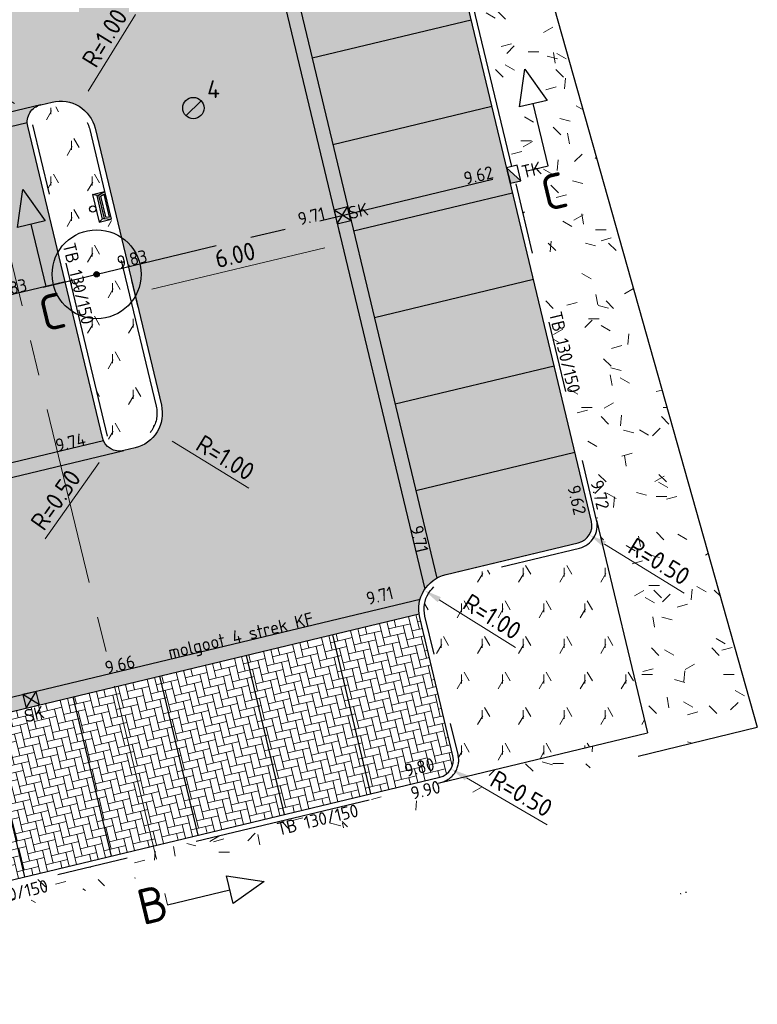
# Model space of a CAD drawing. Header units: metres. Extents: x 234325 to 234582, y 557584 to 557743.
# Tile 6 of 21: x 234411 to 234432, y 557671 to 557698. Entities that reach past the tile are written whole.
import ezdxf
from ezdxf import colors
from ezdxf.entities.mleader import LeaderData, LeaderLine
from ezdxf.enums import TextEntityAlignment as Align
from ezdxf.math import Vec2, Vec3

# ---------------------------------------------------------------- set-up
doc = ezdxf.new("R2010")
doc.units = ezdxf.units.M
doc.header["$PDMODE"] = 33
doc.linetypes.add('VH-TROTTOIRBAND_130-150', pattern=[15, 5, -2, 2, -2, 2, -2])
doc.linetypes.add('XX-CENTER', pattern=[8, 5, -1, 1, -1])
doc.layers.get('0').update_dxf_attribs({"lineweight": 25})
doc.layers.get('Defpoints').update_dxf_attribs({"lineweight": 25})
for name, color, linetype, lineweight in [('N-WE-GR-BEPLANTING-A-200', 92, 'Continuous', 18), ('N-WE-GR-BOOM-S', 90, 'Continuous', 25), ('N-WE-GR-GRAS-A-200', 62, 'Continuous', 18), ('N-WE-GR-GRAS-G', 60, 'Continuous', 25), ('N-WE-IE-MEUBILAIR_WEGMEUBILAIR-S', 7, 'Continuous', 25), ('N-WE-MO-ONDERZOEK_BORING-S', 30, 'Continuous', 25), ('N-WE-RI-KOLK-S', 7, 'Continuous', 25), ('N-WE-RI-KOLK-T18', 7, 'Continuous', 18), ('N-WE-VH-GOOT-G', 170, 'Continuous', 25), ('N-WE-VH-GOOT-V', 253, 'Continuous', 18), ('N-WE-VH-KANTOPSLUITING-T18', 7, 'Continuous', 18), ('N-WE-VH-KANTOPSLUITING_TROTTOIRBAND_130 150-G', 7, 'VH-TROTTOIRBAND_130-150', 25), ('N-WE-VH-KANTOPSLUITING_VOORKANTBAND-G', 7, 'Continuous', 25), ('N-WE-VH-M', 7, 'Continuous', 18), ('N-WE-VH-T18', 7, 'Continuous', 18), ('N-WE-VH-VERHARDING_BETONSTRAATSTEEN-A-200', 252, 'Continuous', 18), ('N-WE-VW-MARKERING_PARKEERVAK-G', 7, 'Continuous', 25), ('X-XX-AL-HOOGTELABEL-S', 7, 'Continuous', 25), ('X-XX-AL-VERWIJZING-S', 7, 'Continuous', 25), ('X-XX-AL-VERWIJZING_DOORSNEDE-G', 7, 'XX-CENTER', 18)]:
    doc.layers.add(name, color=color, linetype=linetype, lineweight=lineweight)
doc.layers.add('X-XX-AL-HULPLIJN-G', color=7, linetype='Continuous', lineweight=18, plot=False)
doc.styles.add('NLCS-ISO', font='NLCS-ISO.ttf')
doc.styles.add('NLCS-ISO-ANNOTATIVE-T18', font='NLCS-ISO.ttf', dxfattribs={"height": 1.8})
doc.styles.add('NLCS-ISO-M200-T18', font='NLCS-ISO.ttf', dxfattribs={"height": 0.36})
doc.styles.add('NLCS-ISO-M200-T25', font='NLCS-ISO.ttf', dxfattribs={"height": 0.5})
doc.dimstyles.new('NLCS-M200-T25-PIJL_L2_H1', dxfattribs={"dimscale": 0.2, "dimtxt": 2.5, "dimasz": 2.5, "dimexe": 2, "dimexo": 2, "dimgap": 0.7, "dimtad": 1, "dimzin": 0, "dimdsep": 46, "dimtxsty": 'NLCS-ISO-M200-T25', "dimcen": 0, "dimdle": 2, "dimclrd": 256, "dimclre": 256, "dimclrt": 256, "dimadec": 1, "dimazin": 0, "dimtfac": 1, "dimtdec": 3, "dimtofl": 0, "dimtmove": 0, "dimatfit": 3, "dimfxl": 2, "dimfxlon": 1, "dimtfillclr": 256, "dimtolj": 1, "dimtzin": 0, "dimlwd": -1, "dimlwe": -1, "dimarcsym": 0})
pattern_1 = [(59.99999999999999, (0, 0), (-0.5773504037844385, 0.9999997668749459), [0.288676, -0.8660260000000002]), (120, (0, 0), (-1.154700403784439, -2.331250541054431e-07), [0.2886759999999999, -0.8660260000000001]), (270, (0, 0), (0.5773499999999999, -1), [0.25, -1.75])]

# ---------------------------------------------------------------- blocks, each defined once
blk = doc.blocks.new('SIE-WEG_AFVALBAK_TYPE_02')
at = {"linetype": 'Continuous'}
for p, q in [((0.4, -0.09074999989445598), (-0.4, -0.09075000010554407)), ((-0.34, -0.1953104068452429), (-0.4, -0.09074999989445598)), ((-0.34, -0.252406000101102), (-0.4, -0.440749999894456)), ((0.3400000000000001, -0.1953104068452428), (-0.3399999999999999, -0.1953104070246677)), ((-0.34, -0.2524060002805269), (-0.34, -0.1953104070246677)), ((0.3400000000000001, -0.252406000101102), (-0.34, -0.2524060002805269)), ((0.3400000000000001, -0.1953104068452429), (0.4, -0.09074999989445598)), ((0.3400000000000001, -0.252406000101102), (0.3400000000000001, -0.1953104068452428)), ((0.3400000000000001, -0.252406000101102), (0.4, -0.440749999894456)), ((0.4, -0.440749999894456), (-0.4, -0.440750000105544)), ((-0.3017092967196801, -0.2969340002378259), (-0.3334724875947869, -0.3966407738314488)), ((0.3334724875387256, -0.3966407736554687), (-0.3334724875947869, -0.3966407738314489)), ((0.3017092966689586, -0.2969340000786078), (-0.3017092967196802, -0.2969340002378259)), ((0.3017092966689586, -0.2969340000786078), (0.3334724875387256, -0.3966407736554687))]:
    blk.add_line(p, q, dxfattribs=at)
for p, q in [((-0.4, -0.09075000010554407), (-0.4, -0.440750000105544)), ((0.4, -0.09074999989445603), (0.4, -0.440749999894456))]:
    blk.add_line(p, q)
blk.add_circle((0, 0), 0.09075000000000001, dxfattribs=at)
blk = doc.blocks.new('SGR-BOOM_01')
at = {"ltscale": 0.1}
h = blk.add_hatch(color=256, dxfattribs=at)
edge = h.paths.add_edge_path()
edge.add_arc((7.366995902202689e-12, -5.115907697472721e-12), 0.15, 0, 360)
for centre, radius in [((0, 0), 2.5), ((7.366995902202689e-12, -5.115907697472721e-12), 0.04499999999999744)]:
    blk.add_circle(centre, radius)
blk.add_circle((7.366995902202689e-12, -5.115907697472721e-12), 0.15, dxfattribs=at)
blk = doc.blocks.new('*D36')
at = {"layer": 'Defpoints', "color": 0, "transparency": 16777216}
for p in [(234426.8969535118, 557684.1882836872), (234427.3232061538, 557683.9269243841)]:
    blk.add_point(p, dxfattribs=at)
at = {"layer": 'N-WE-VH-M', "transparency": 16777216}
blk.add_line((234429.9915476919, 557682.2908151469), (234427.7494587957, 557683.6655650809), dxfattribs=at)
blk.add_solid([(234427.7930186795, 557683.736607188), (234427.7058989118, 557683.594522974), (234427.3232061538, 557683.9269243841)], dxfattribs=at)
at = {"layer": 'N-WE-VH-M', "transparency": 16777216, "insert": (234429.2874898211, 557683.179987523), "char_height": 0.5, "attachment_point": 5, "rotation": 328.48521247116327, "style": 'NLCS-ISO-M200-T25'}
blk.add_mtext('\\A1;R=0.50', dxfattribs=at)
blk = doc.blocks.new('*D37')
at = {"layer": 'Defpoints', "color": 0, "transparency": 16777216}
for p in [(234422.6801100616, 557682.3700968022), (234423.5264770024, 557681.8374965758)]:
    blk.add_point(p, dxfattribs=at)
at = {"layer": 'N-WE-VH-M', "transparency": 16777216}
blk.add_line((234425.2446018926, 557680.7563181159), (234423.1032935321, 557682.103796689), dxfattribs=at)
blk.add_solid([(234423.1476768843, 557682.1743272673), (234423.0589101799, 557682.0332661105), (234422.6801100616, 557682.3700968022)], dxfattribs=at)
at = {"layer": 'N-WE-VH-M', "transparency": 16777216, "insert": (234424.5932535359, 557681.6269904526), "char_height": 0.5, "attachment_point": 5, "rotation": 327.8186894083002, "style": 'NLCS-ISO-M200-T25'}
blk.add_mtext('\\A1;R=1.00', dxfattribs=at)
blk = doc.blocks.new('*D38')
at = {"layer": 'Defpoints', "color": 0, "transparency": 16777216}
for p in [(234423.0006093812, 557677.5979844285), (234423.433201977, 557677.3472581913)]:
    blk.add_point(p, dxfattribs=at)
at = {"layer": 'N-WE-VH-M', "transparency": 16777216}
blk.add_line((234426.1412316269, 557675.7777119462), (234423.8657945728, 557677.096531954), dxfattribs=at)
blk.add_solid([(234423.9075822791, 557677.16863072), (234423.8240068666, 557677.024433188), (234423.433201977, 557677.3472581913)], dxfattribs=at)
at = {"layer": 'N-WE-VH-M', "transparency": 16777216, "insert": (234425.4153758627, 557676.6491810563), "char_height": 0.5, "attachment_point": 5, "rotation": 329.9038584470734, "style": 'NLCS-ISO-M200-T25'}
blk.add_mtext('\\A1;R=0.50', dxfattribs=at)
blk = doc.blocks.new('*D44')
at = {"layer": 'Defpoints', "color": 0, "transparency": 16777216}
for p in [(234414.3148405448, 557687.3411289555), (234415.1673458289, 557686.8184103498)]:
    blk.add_point(p, dxfattribs=at)
at = {"layer": 'N-WE-VH-M', "transparency": 16777216}
blk.add_line((234417.7504368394, 557685.2345729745), (234415.5935984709, 557686.5570510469), dxfattribs=at)
blk.add_solid([(234415.6371583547, 557686.6280931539), (234415.550038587, 557686.4860089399), (234415.1673458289, 557686.8184103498)], dxfattribs=at)
at = {"layer": 'N-WE-VH-M', "transparency": 16777216, "insert": (234417.0890042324, 557686.0976094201), "char_height": 0.5, "attachment_point": 5, "rotation": 328.4852125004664, "style": 'NLCS-ISO-M200-T25'}
blk.add_mtext('\\A1;R=1.00', dxfattribs=at)
blk = doc.blocks.new('*D45')
at = {"layer": 'Defpoints', "color": 0, "transparency": 16777216}
for p in [(234414.1146751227, 557686.7789523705), (234413.82608832, 557686.3706416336)]:
    blk.add_point(p, dxfattribs=at)
at = {"layer": 'N-WE-VH-M', "transparency": 16777216}
blk.add_line((234412.0195349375, 557683.8146164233), (234413.5375015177, 557685.9623308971), dxfattribs=at)
blk.add_solid([(234413.4694497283, 557686.0104286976), (234413.6055533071, 557685.9142330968), (234413.82608832, 557686.3706416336)], dxfattribs=at)
at = {"layer": 'N-WE-VH-M', "transparency": 16777216, "insert": (234412.315742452, 557684.9094159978), "char_height": 0.5, "attachment_point": 5, "rotation": 54.7480063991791, "style": 'NLCS-ISO-M200-T25'}
blk.add_mtext('\\A1;R=0.50', dxfattribs=at)
blk = doc.blocks.new('*D46')
at = {"layer": 'Defpoints', "color": 0, "transparency": 16777216}
for p in [(234412.9720039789, 557695.9730753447), (234412.4492853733, 557695.1205700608)]:
    blk.add_point(p, dxfattribs=at)
at = {"layer": 'N-WE-VH-M', "transparency": 16777216}
blk.add_line((234414.5558413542, 557698.5561663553), (234413.2333632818, 557696.3993279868), dxfattribs=at)
blk.add_solid([(234413.1623211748, 557696.4428878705), (234413.3044053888, 557696.3557681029), (234412.9720039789, 557695.9730753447)], dxfattribs=at)
at = {"layer": 'N-WE-VH-M', "transparency": 16777216, "insert": (234413.6928049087, 557697.8947337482), "char_height": 0.5, "attachment_point": 5, "rotation": 58.48521249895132, "style": 'NLCS-ISO-M200-T25'}
blk.add_mtext('\\A1;R=1.00', dxfattribs=at)
blk = doc.blocks.new('*D47')
at = {"layer": 'Defpoints', "color": 0, "transparency": 16777216}
for p in [(234411.5887715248, 557695.7907071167), (234412.0159255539, 557695.530823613)]:
    blk.add_point(p, dxfattribs=at)
at = {"layer": 'N-WE-VH-M', "transparency": 16777216}
blk.add_line((234408.914787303, 557697.4175778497), (234411.1616174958, 557696.0505906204), dxfattribs=at)
blk.add_solid([(234411.2049314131, 557696.1217829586), (234411.1183035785, 557695.9793982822), (234411.5887715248, 557695.7907071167)], dxfattribs=at)
at = {"layer": 'N-WE-VH-M', "transparency": 16777216, "insert": (234410.0273345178, 557697.1972061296), "char_height": 0.5, "attachment_point": 5, "rotation": 328.68337589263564, "style": 'NLCS-ISO-M200-T25'}
blk.add_mtext('\\A1;R=0.50', dxfattribs=at)
blk = doc.blocks.new('*D63')
at = {"layer": 'Defpoints', "color": 0, "transparency": 16777216}
for p in [(234420.1890739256, 557692.8632102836), (234420.3685887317, 557692.1146262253), (234414.3544930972, 557691.4640439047)]:
    blk.add_point(p, dxfattribs=at)
at = {"layer": 'N-WE-VH-M', "transparency": 16777216}
for p, q in [((234420.2823516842, 557692.4742382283), (234420.4618664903, 557691.7256541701)), ((234415.0202229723, 557690.8320570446), (234419.8823736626, 557691.9980290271)), ((234414.4477708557, 557691.0750718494), (234414.6272856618, 557690.3264877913))]:
    blk.add_line(p, q, dxfattribs=at)
for points in [[(234419.8629407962, 557692.0790648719), (234419.901806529, 557691.9169931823), (234420.3685887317, 557692.1146262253)], [(234415.0007901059, 557690.9130928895), (234415.0396558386, 557690.7510211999), (234414.5340079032, 557690.7154598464)]]:
    blk.add_solid(points, dxfattribs=at)
at = {"layer": 'N-WE-VH-M', "transparency": 16777216, "insert": (234417.3600177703, 557691.794210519), "char_height": 0.5, "attachment_point": 5, "rotation": 13.485212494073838, "style": 'NLCS-ISO-M200-T25'}
blk.add_mtext('\\A1;6.00', dxfattribs=at)
blk = doc.blocks.new('N-SRI-KOLK_STRAAT_300X300-SO')
h = blk.add_hatch(color=256)
h.dxf.hatch_style = 1
h.paths.add_polyline_path([(0.7499999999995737, 1.500000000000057), (-0.7500000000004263, 1.500000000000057), (-4.263256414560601e-13, 0.7500000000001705)])
h.paths.add_polyline_path([(-4.262840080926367e-13, 0.7500000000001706), (-0.7500000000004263, 2.842170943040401e-13), (0.7499999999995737, 2.842170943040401e-13)])
for p, q in [((-0.7500000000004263, 2.842170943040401e-13), (0.7499999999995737, 1.500000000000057)), ((0.7499999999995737, 2.842170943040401e-13), (-0.7500000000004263, 1.500000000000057))]:
    blk.add_line(p, q)
at = {"flags": 128}
blk.add_lwpolyline([(-0.7500000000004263, 2.842170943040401e-13), (0.7499999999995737, 2.842170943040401e-13), (0.7499999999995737, 1.500000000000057), (-0.7500000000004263, 1.500000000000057)], close=True, dxfattribs=at)
blk = doc.blocks.new('SAL-VERWIJZING_DOORSNEDE_BOVEN-SO')
for p, q in [((-2, 9), (0, 14)), ((0, 14), (2, 9)), ((2, 9), (-2, 9)), ((0, 0), (0, 9))]:
    blk.add_line(p, q)
at = {"lineweight": 50, "style": 'NLCS-ISO'}
blk.add_attdef('...', text='', height=5, dxfattribs=at).set_placement((-0.05252548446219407, -1.187903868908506), align=Align.TOP_CENTER)
blk = doc.blocks.new('SMO-BODEM_BORING_HANDMATIG-SO')
blk.add_hatch(color=256).paths.add_polyline_path([(-1.060409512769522, -1.060409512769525, 0.66034516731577), (1.476942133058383, 0.02305786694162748, 0.1932681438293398), (1.060409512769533, 1.060409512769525)])
blk.add_line((-1.060409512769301, -1.060409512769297), (1.060409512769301, 1.060409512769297))
at = {"color": 0, "linetype": 'Continuous'}
blk.add_circle((-0.02305786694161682, 0.02305786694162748), 1.5, dxfattribs=at)
at = {"style": 'NLCS-ISO'}
blk.add_attdef('NR', (1.916949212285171, 1.435036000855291), '', height=2.5, dxfattribs=at)
blk = doc.blocks.new('SAL-HOOGTELABEL-SO')
at = {"color": 0, "linetype": 'ByBlock', "lineweight": -2, "style": 'NLCS-ISO-ANNOTATIVE-T18'}
blk.add_attdef('HOOGTE', text='', height=1.8, dxfattribs=at).set_placement((2.787733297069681, 1.70530256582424e-14), align=Align.RIGHT)
blk = doc.blocks.new('N-SRI-KOLK_TROTTOIR-SO')
blk.add_hatch(color=256).paths.add_polyline_path([(1.125000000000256, 1.499999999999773), (-1.124999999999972, 1.499999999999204), (-1.124999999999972, 5.684341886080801e-13)])
blk.add_line((-1.124999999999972, 0), (1.124999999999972, 1.499999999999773))
at = {"flags": 128}
blk.add_lwpolyline([(-1.124999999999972, 0), (1.124999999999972, 0), (1.124999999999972, 1.499999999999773), (-1.124999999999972, 1.499999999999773)], close=True, dxfattribs=at)
blk = doc.blocks.new('SAL-VERWIJZING_DOORSNEDE_RECHTS-SO')
for p, q in [((9, -2.000000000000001), (9, 1.999999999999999)), ((9, 1.999999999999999), (14, -1.269818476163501e-15)), ((8.673617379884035e-19, 0), (9, -8.187903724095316e-16)), ((14, -1.269818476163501e-15), (9, -2.000000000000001))]:
    blk.add_line(p, q)
at = {"lineweight": 50, "style": 'NLCS-ISO'}
blk.add_attdef('...', text='', height=5, dxfattribs=at).set_placement((0, 0.5270213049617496), align=Align.MIDDLE_RIGHT)

msp = doc.modelspace()

# ---------------------------------------------------------------- hatches: boundary and pattern name
at = {"layer": 'N-WE-GR-BEPLANTING-A-200', "true_color": 0xafd9aa, "transparency": 33554559}
h = msp.add_hatch(dxfattribs=at)
h.set_pattern_fill('AGR-BEPLANTING_SOORT_01-SO', color=9, scale=0.2, pattern_type=2)
h.set_pattern_definition(pattern_1)
edge = h.paths.add_edge_path()
edge.add_line((234413.774324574, 557686.6973343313), (234411.6755750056, 557695.449205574))
edge.add_arc((234412.0159255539, 557695.5308236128), 0.3499999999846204, 103.48521249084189, 193.4852125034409, ccw=False)
edge.add_line((234411.9343075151, 557695.8711741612), (234412.251070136, 557695.9471356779))
edge.add_arc((234412.449285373, 557695.1205700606), 0.8499999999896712, 13.4852124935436, 103.48521249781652, ccw=False)
edge.add_line((234413.2758509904, 557695.3187852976), (234415.1414061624, 557687.5393441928))
edge.add_arc((234414.314840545, 557687.3411289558), 0.8499999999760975, -76.51478751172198, 13.485212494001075, ccw=False)
edge.add_line((234414.5130557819, 557686.5145633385), (234414.1962931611, 557686.4386018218))
edge.add_arc((234414.1146751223, 557686.7789523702), 0.350000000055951, 193.4852125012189, 283.48521249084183, ccw=False)
h = msp.add_hatch(dxfattribs=at)
h.set_pattern_fill('AGR-BEPLANTING_SOORT_01-SO', color=9, scale=0.2, pattern_type=2)
h.set_pattern_definition(pattern_1)
edge = h.paths.add_edge_path()
edge.add_arc((234426.8969535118, 557684.188283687), 0.6500000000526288, -76.51478750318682, 13.485212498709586, ccw=False)
edge.add_line((234427.0485298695, 557683.5562040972), (234423.3282617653, 557682.6640621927))
edge.add_arc((234423.5264770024, 557681.8374965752), 0.850000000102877, 103.4852124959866, 193.4852124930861)
edge.add_line((234422.699911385, 557681.6392813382), (234423.6326889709, 557677.7495607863))
edge.add_arc((234423.0006093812, 557677.5979844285), 0.6500000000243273, -76.52159844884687, 13.48521249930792, ccw=False)
edge.add_line((234423.1521106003, 557676.9658868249), (234428.9633442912, 557678.3587239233))
edge.add_line((234428.9633442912, 557678.3587239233), (234427.5290331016, 557684.3398600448))
at = {"layer": 'N-WE-GR-GRAS-A-200', "true_color": 0x136734, "transparency": 33554559}
h = msp.add_hatch(dxfattribs=at)
h.set_pattern_fill('AGR-GRAS_01-SO', color=116, scale=0.1, pattern_type=2)
h.set_pattern_definition([(0, (0, 0), (2.5, 2.5), [0.3, -2]), (45, (1, 0.5), (-0.2828427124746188, 4.666904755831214), [0.3, -2]), (29.99999999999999, (0.2, 0.3), (0.5686533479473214, 3.215063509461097), [0.3, -2]), (15, (0.8, 1.2), (0.9640675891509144, 1.811235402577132), [0.3, -2]), (135, (0.4, 5), (-0.07071067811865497, -1.626345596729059), [0.3, -2]), (150, (3, 1), (0.5392304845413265, -1.466025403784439), [0.3, -2]), (165, (0.6000000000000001, 0.1), (0.358630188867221, -1.752536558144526), [0.3, -2]), (85, (1, 1), (-2.18169349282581, 2.600041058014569), [0.3, -2]), (99.99999999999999, (0, 0), (-2.780294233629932, 1.946782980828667), [0.3, -2])])
h.paths.add_polyline_path([(234417.9375142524, 557728.5042997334), (234416.9011610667, 557728.2203128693), (234417.695155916, 557725.3266552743), (234417.7348684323, 557725.1819258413), (234419.0174376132, 557719.8335600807), (234427.5290330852, 557684.3398600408), (234428.9633442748, 557678.3587239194), (234423.1521857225, 557676.9659048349), (234407.1010131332, 557673.1167403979), (234399.8564086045, 557671.3794421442), (234400.0118396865, 557670.7381271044), (234400.0140209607, 557670.7292112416), (234404.1420949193, 557671.739148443), (234432.0481649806, 557678.5187720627)])
at = {"layer": 'N-WE-VH-GOOT-V', "true_color": 0x636466, "transparency": 33554623}
h = msp.add_hatch(color=251, dxfattribs=at)
h.dxf.hatch_style = 1
edge = h.paths.add_edge_path()
edge.add_arc((234414.2624430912, 557719.7216362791), 0.4999999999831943, 205.0221715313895, 271.94825345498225, ccw=False)
edge.add_line((234413.8093710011, 557719.5101518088), (234391.9283495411, 557714.2629557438))
edge.add_arc((234391.4286385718, 557714.245957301), 0.4999999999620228, -76.51478750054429, 1.9482534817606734, ccw=False)
edge.add_line((234391.54523577, 557713.759742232), (234413.8928252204, 557719.1188240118))
edge.add_line((234413.8928252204, 557719.1188240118), (234422.6985961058, 557682.3984005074))
edge.add_arc((234423.5264770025, 557681.8374965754), 0.9999999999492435, 119.40293459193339, 145.8816662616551, ccw=False)
edge.add_line((234423.0355286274, 557682.7086852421), (234414.2794415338, 557719.2219253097))
h = msp.add_hatch(color=251, dxfattribs=at)
h.dxf.hatch_style = 1
edge = h.paths.add_edge_path()
edge.add_arc((234412.0159255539, 557695.5308236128), 0.4999999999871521, 103.4852124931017, 181.9482534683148, ccw=False)
edge.add_line((234411.8993283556, 557696.0170386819), (234382.2341338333, 557688.9031526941))
edge.add_line((234382.2341338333, 557688.9031526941), (234382.3274115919, 557688.5141806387))
edge.add_line((234382.3274115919, 557688.5141806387), (234411.5162145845, 557695.5138251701))
h = msp.add_hatch(color=251, dxfattribs=at)
h.dxf.hatch_style = 1
edge = h.paths.add_edge_path()
edge.add_arc((234414.1146751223, 557686.7789523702), 0.5000000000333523, 205.0221715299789, 283.4852124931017, ccw=False)
edge.add_line((234413.6616030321, 557686.5674678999), (234384.4728000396, 557679.5678233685))
edge.add_line((234384.4728000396, 557679.5678233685), (234384.5660777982, 557679.1788513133))
edge.add_line((234384.5660777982, 557679.1788513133), (234414.2312723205, 557686.2927373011))
h = msp.add_hatch(color=251, dxfattribs=at)
h.dxf.hatch_style = 1
edge = h.paths.add_edge_path()
edge.add_arc((234423.5264770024, 557681.8374965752), 1.000000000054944, 163.4852124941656, 187.746042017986, ccw=False)
edge.add_line((234422.5677306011, 557682.1217593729), (234404.9276318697, 557677.8915612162))
edge.add_arc((234405.0442290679, 557677.4053461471), 0.5000000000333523, 25.022171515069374, 103.4852124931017, ccw=False)
edge.add_line((234405.4973011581, 557677.6168306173), (234422.5356017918, 557681.7027140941))
at = {"layer": 'N-WE-VH-VERHARDING_BETONSTRAATSTEEN-A-200', "transparency": 33554623}
h = msp.add_hatch(dxfattribs=at)
h.set_pattern_fill('AVH-BSS_KEIFORMAAT_ELLEBOOG-SO', color=256, scale=2, angle=-76.51478751, pattern_type=2)
h.set_pattern_definition([(283.48521249, (234414.2817972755, 557719.2121017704), (0.2531811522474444, -0.1552395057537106), [0.63, -0.21]), (193.48521249, (234414.6902179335, 557719.3100434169), (0.2531811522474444, -0.1552395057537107), [0.63, -0.21])])
edge = h.paths.add_edge_path()
edge.add_arc((234418.3853580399, 557719.6819837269), 0.4999999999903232, 13.48521250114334, 103.4852124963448)
edge.add_line((234418.2687608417, 557720.168198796), (234414.2817972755, 557719.2121017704))
edge.add_line((234414.2817972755, 557719.2121017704), (234423.0355286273, 557682.7086852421))
edge.add_arc((234423.5264770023, 557681.8374965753), 1.000000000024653, 103.4852124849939, 119.40293458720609, ccw=False)
edge.add_line((234423.293282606, 557682.8099267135), (234427.01355071, 557683.7020686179))
edge.add_arc((234426.8969535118, 557684.188283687), 0.5000000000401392, 283.4852124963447, 373.4852124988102)
edge.add_line((234427.3831685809, 557684.3048808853), (234418.8715731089, 557719.7985809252))
h = msp.add_hatch(dxfattribs=at)
h.set_pattern_fill('AVH-BSS_KEIFORMAAT_KEPER-SO', color=256, scale=2, angle=58.48521249, pattern_type=2)
h.set_pattern_definition([(58.48521249, (234380.9337220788, 557705.0449305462), (-0.06925520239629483, 0.2887970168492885), [0.63, -0.21]), (328.48521249, (234380.5756698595, 557705.2644723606), (-0.06925520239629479, 0.2887970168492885), [0.63, -0.21])])
edge = h.paths.add_edge_path()
edge.add_line((234413.8928252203, 557719.1188240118), (234391.5452497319, 557713.7597455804))
edge.add_line((234391.5452497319, 557713.7597455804), (234389.7232313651, 557713.3228149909))
edge.add_arc((234389.6066341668, 557713.80903006), 0.5000000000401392, 193.6369231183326, 283.4852124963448, ccw=False)
edge.add_line((234389.1207295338, 557713.6911458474), (234390.6363008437, 557707.3716653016))
edge.add_line((234390.6363008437, 557707.3716653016), (234408.1682180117, 557711.575920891))
edge.add_line((234408.1682180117, 557711.575920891), (234408.4849806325, 557711.6518824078))
edge.add_arc((234408.7181750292, 557710.6794522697), 1.000000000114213, 13.485212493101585, 103.48521250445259, ccw=False)
edge.add_line((234409.6906051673, 557710.9126466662), (234411.5561603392, 557703.1332055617))
edge.add_arc((234410.5837302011, 557702.9000111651), 1.000000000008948, -76.51478751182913, 13.485212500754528, ccw=False)
edge.add_line((234410.8169245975, 557701.927581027), (234410.5001619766, 557701.8516195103))
edge.add_line((234410.5001619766, 557701.8516195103), (234393.1155209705, 557697.6826816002))
edge.add_line((234393.1155209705, 557697.6826816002), (234394.5562734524, 557691.8580733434))
edge.add_line((234394.5562734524, 557691.8580733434), (234411.8993283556, 557696.0170386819))
edge.add_line((234411.8993283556, 557696.0170386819), (234412.2160909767, 557696.0930001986))
edge.add_arc((234412.4492853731, 557695.1205700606), 0.9999999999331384, 13.485212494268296, 103.48521248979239, ccw=False)
edge.add_line((234413.4217155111, 557695.353764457), (234415.2872706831, 557687.5743233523))
edge.add_arc((234414.3148405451, 557687.3411289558), 0.9999999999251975, -76.51478751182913, 13.485212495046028, ccw=False)
edge.add_line((234414.5480349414, 557686.3686988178), (234414.2312723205, 557686.2927373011))
edge.add_line((234414.2312723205, 557686.2927373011), (234396.9575306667, 557682.1503936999))
edge.add_line((234396.9575306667, 557682.1503936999), (234398.3982858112, 557676.3257860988))
edge.add_line((234398.3982858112, 557676.3257860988), (234398.752700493, 557676.4107767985))
edge.add_line((234398.752700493, 557676.4107767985), (234404.781767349, 557677.8565820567))
edge.add_line((234404.781767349, 557677.8565820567), (234404.9276396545, 557677.8915630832))
edge.add_line((234404.9276396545, 557677.8915630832), (234422.5677306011, 557682.121759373))
edge.add_arc((234423.5264770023, 557681.8374965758), 0.9999999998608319, 145.8816662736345, 163.4852125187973, ccw=False)
edge.add_line((234422.6985961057, 557682.3984005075), (234413.8928252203, 557719.1188240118))
h = msp.add_hatch(dxfattribs=at)
h.set_pattern_fill('AVH-BSS_KEIFORMAAT_ELLEBOOG-SO', color=256, scale=2, angle=13.49088131, pattern_type=2)
h.set_pattern_definition([(13.49088131, (234384.7584869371, 557689.09716663), (0.1552144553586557, 0.2531965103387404), [0.6299999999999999, -0.21]), (283.49088131, (234384.6605048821, 557689.5055775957), (0.1552144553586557, 0.2531965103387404), [0.6299999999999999, -0.21])])
edge = h.paths.add_edge_path()
edge.add_arc((234412.0159255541, 557695.5308236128), 0.5000000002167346, 181.9482534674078, 193.4852124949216, ccw=False)
edge.add_line((234411.5162145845, 557695.5138251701), (234384.7584869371, 557689.09716663))
edge.add_line((234384.7584869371, 557689.09716663), (234386.9038753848, 557680.1508093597))
edge.add_line((234386.9038753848, 557680.1508093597), (234413.6616030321, 557686.5674678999))
edge.add_arc((234414.1146751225, 557686.7789523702), 0.5000000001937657, 193.4852124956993, 205.0221715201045, ccw=False)
edge.add_line((234413.6284600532, 557686.6623551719), (234411.5297104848, 557695.4142264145))
h = msp.add_hatch(dxfattribs=at)
h.set_pattern_fill('AVH-BSS_KEIFORMAAT_ELLEBOOG-SO', color=256, scale=2, angle=13.48521249, pattern_type=2)
h.set_pattern_definition([(13.48521249, (234405.4973011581, 557677.6168306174), (0.1552395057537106, 0.2531811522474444), [0.63, -0.21]), (283.48521249, (234405.3993595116, 557678.0252512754), (0.1552395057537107, 0.2531811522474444), [0.63, -0.21])])
edge = h.paths.add_edge_path()
edge.add_line((234423.4868244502, 557677.7145816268), (234422.5540468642, 557681.6043021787))
edge.add_arc((234423.526477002, 557681.8374965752), 0.999999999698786, 187.7460420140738, 193.4852124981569, ccw=False)
edge.add_line((234422.5356017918, 557681.7027140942), (234405.4973011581, 557677.6168306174))
edge.add_arc((234405.0442290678, 557677.4053461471), 0.5000000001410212, 13.485212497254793, 25.022171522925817, ccw=False)
edge.add_line((234405.530444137, 557677.5219433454), (234406.4632217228, 557673.6322227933))
edge.add_arc((234406.9494367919, 557673.7488199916), 0.5000000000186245, 193.4852125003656, 283.4852124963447)
edge.add_line((234407.0660339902, 557673.2626049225), (234423.1172065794, 557677.1117693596))
edge.add_arc((234423.0006093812, 557677.5979844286), 0.5000000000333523, 283.4852124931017, 373.4852124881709)

# ---------------------------------------------------------------- linework, layer by layer
at = {"layer": 'N-WE-GR-GRAS-G', "color": 116, "true_color": 0x136734, "flags": 128}
for points in [[(234416.9011610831, 557728.2203128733), (234417.9375142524, 557728.5042997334), (234432.0483144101, 557678.5188083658)], [(234427.5290331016, 557684.3398600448), (234428.9633442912, 557678.3587239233)], [(234423.152185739, 557676.9659048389), (234428.9633442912, 557678.3587239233)]]:
    msp.add_lwpolyline(points, dxfattribs=at)
at = {"layer": 'N-WE-GR-GRAS-G', "color": 116, "true_color": 0x136734, "elevation": 9.609711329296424, "flags": 128}
msp.add_lwpolyline([(234428.6936406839, 557677.7038091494), (234432.0483144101, 557678.5188083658)], dxfattribs=at)
at = {"layer": 'N-WE-VH-GOOT-G', "color": 7}
msp.add_lwpolyline([(234414.2794415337, 557719.2219253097), (234423.0355286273, 557682.7086852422)], dxfattribs=at)
at = {"layer": 'N-WE-VH-GOOT-G', "color": 7, "flags": 128}
for points in [[(234391.5452474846, 557713.7597450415), (234413.8928252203, 557719.1188240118), (234422.6985961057, 557682.3984005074)], [(234411.8993283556, 557696.0170386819), (234382.2341338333, 557688.9031526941), (234382.3274115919, 557688.5141806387), (234411.5162145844, 557695.5138251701)], [(234413.6616030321, 557686.5674678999), (234384.4728000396, 557679.5678233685), (234384.5660777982, 557679.1788513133), (234414.2312723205, 557686.2927373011)], [(234404.9276396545, 557677.8915630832), (234422.5677306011, 557682.121759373)], [(234405.4973011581, 557677.6168306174), (234422.5356017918, 557681.7027140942)]]:
    msp.add_lwpolyline(points, dxfattribs=at)
at = {"layer": 'N-WE-VH-KANTOPSLUITING_TROTTOIRBAND_130 150-G', "flags": 128}
msp.add_lwpolyline([(234425.1446203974, 557694.2829582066), (234421.5184475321, 557709.4042468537)], dxfattribs=at)
msp.add_lwpolyline([(234413.774324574, 557686.6973343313), (234411.6755750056, 557695.449205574, -0.4142135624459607), (234411.9343075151, 557695.8711741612), (234412.251070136, 557695.9471356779, -0.4142135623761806), (234413.2758509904, 557695.3187852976), (234415.1414061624, 557687.5393441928, -0.4142135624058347), (234414.5130557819, 557686.5145633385), (234414.1962931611, 557686.4386018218, -0.4142135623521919)], format="xyb", close=True, dxfattribs=at)
msp.add_lwpolyline([(234404.9626110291, 557677.7456966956, -0.4142135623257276), (234405.3845796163, 557677.4869641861), (234406.3173572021, 557673.5972436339, 0.4142135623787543), (234407.1010131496, 557673.1167404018), (234423.152185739, 557676.9659048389, 0.414213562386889), (234423.6326889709, 557677.7495607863), (234422.699911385, 557681.6392813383, -0.4142135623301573), (234423.3282617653, 557682.6640621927), (234427.0485298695, 557683.5562040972, 0.4142135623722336), (234427.5290331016, 557684.3398600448), (234425.2495578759, 557693.8453646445)], format="xyb", dxfattribs=at)
at = {"layer": 'N-WE-VH-KANTOPSLUITING_TROTTOIRBAND_130 150-G'}
msp.add_lwpolyline([(234430.0347778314, 557673.8908023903), (234430.042344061, 557673.8592509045)], dxfattribs=at)
at = {"layer": 'N-WE-VH-KANTOPSLUITING_VOORKANTBAND-G', "flags": 128}
msp.add_lwpolyline([(234404.9276318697, 557677.8915612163, -0.4142135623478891), (234405.530444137, 557677.5219433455), (234406.4632217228, 557673.6322227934, 0.4142135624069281), (234407.0660339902, 557673.2626049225), (234423.1172065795, 557677.1117693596, 0.4142135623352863), (234423.4868244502, 557677.7145816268), (234422.5540468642, 557681.6043021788, -0.4142135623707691), (234423.2932826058, 557682.8099267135), (234427.01355071, 557683.7020686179, 0.4142135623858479), (234427.3831685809, 557684.3048808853), (234418.8715731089, 557719.7985809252, 0.4142135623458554), (234418.2687608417, 557720.168198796), (234414.3790402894, 557719.2354212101, -0.4142135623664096), (234413.7762280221, 557719.6050390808), (234412.8434504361, 557723.4947596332, 0.4142135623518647), (234412.2406381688, 557723.8643775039), (234391.3517059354, 557718.855090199, 0.4142207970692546), (234390.9820760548, 557718.2522750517), (234391.9148536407, 557714.3625544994, -0.4142202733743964), (234391.5452246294, 557713.7597395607), (234389.7232313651, 557713.3228149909, -0.4142769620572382), (234389.1203938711, 557713.6925381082), (234388.0272923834, 557718.2121292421), (234387.5571273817, 557720.1560800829)], format="xyb", dxfattribs=at)
msp.add_lwpolyline([(234413.6284600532, 557686.6623551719), (234411.5297104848, 557695.4142264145, -0.4142135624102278), (234411.8993283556, 557696.0170386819), (234412.2160909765, 557696.0930001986, -0.414213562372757), (234413.4217155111, 557695.353764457), (234415.2872706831, 557687.5743233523, -0.4142135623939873), (234414.5480349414, 557686.3686988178), (234414.2312723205, 557686.2927373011, -0.4142135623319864)], format="xyb", close=True, dxfattribs=at)
msp.add_lwpolyline([(234423.6100452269, 557682.8858882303), (234427.01355071, 557683.7020686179)], dxfattribs=at)
at = {"layer": 'N-WE-VW-MARKERING_PARKEERVAK-G', "flags": 128}
for points in [[(234419.5286711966, 557697.3324236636), (234424.0018498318, 557698.4051178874)], [(234420.1116571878, 557694.9013483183), (234424.584835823, 557695.9740425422)], [(234420.694643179, 557692.4702729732), (234425.1678218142, 557693.542967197)], [(234412.579085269, 557691.0382907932), (234385.8311811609, 557684.6239879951)], [(234421.2776291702, 557690.0391976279), (234425.7508078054, 557691.1118918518)], [(234421.8606151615, 557687.6081222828), (234426.3337937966, 557688.6808165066)], [(234422.4436011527, 557685.1770469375), (234426.9167797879, 557686.2497411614)], [(234420.0996520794, 557681.1185592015), (234421.1723463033, 557676.6453805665)], [(234417.6685767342, 557680.5355732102), (234418.741270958, 557676.0623945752)], [(234415.237501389, 557679.952587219), (234416.3101956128, 557675.479408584)], [(234412.800350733, 557679.3681443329), (234413.8730449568, 557674.8949656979)], [(234410.3692753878, 557678.7851583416), (234411.4419696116, 557674.3119797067)]]:
    msp.add_lwpolyline(points, dxfattribs=at)
at = {"layer": 'X-XX-AL-HULPLIJN-G'}
msp.add_lwpolyline([(234429.8890127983, 557673.8554083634), (234429.8964795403, 557673.824271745)], dxfattribs=at)
at = {"layer": 'X-XX-AL-VERWIJZING_DOORSNEDE-G', "flags": 128}
msp.add_lwpolyline([(234402.6420403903, 557726.3159028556), (234415.4609760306, 557673.5230239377)], dxfattribs=at)
at = {"layer": 'X-XX-AL-VERWIJZING_DOORSNEDE-G', "lineweight": 25, "flags": 128}
msp.add_lwpolyline([(234411.96612559, 557690.8912995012), (234426.1675832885, 557694.2968915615)], dxfattribs=at)

# ---------------------------------------------------------------- block references
at = {"layer": 'N-WE-GR-BOOM-S', "xscale": 0.5, "yscale": 0.5}
msp.add_blockref('SGR-BOOM_01', (234413.4667891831, 557691.2511673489), dxfattribs=at)
at = {"layer": 'N-WE-IE-MEUBILAIR_WEGMEUBILAIR-S', "rotation": 103.4852124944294}
msp.add_blockref('SIE-WEG_AFVALBAK_TYPE_02', (234413.3578464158, 557693.0868070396), dxfattribs=at)
at = {"layer": 'N-WE-MO-ONDERZOEK_BORING-S', "xscale": 0.2, "yscale": 0.2, "zscale": 0.2}
msp.add_blockref('SMO-BODEM_BORING_HANDMATIG-SO', (234416.192, 557695.918), dxfattribs=at).add_auto_attribs({'NR': '4'})
at = {"layer": 'N-WE-RI-KOLK-S', "zscale": 0.2}
for name, p, xscale, yscale, rotation in [('N-SRI-KOLK_TROTTOIR-SO', (234425.3429536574, 557694.099140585), 0.2, 0.2, 103.4852124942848), ('N-SRI-KOLK_STRAAT_300X300-SO', (234420.4241707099, 557692.719059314), 0.26, 0.26, 13.48521249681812), ('N-SRI-KOLK_STRAAT_300X300-SO', (234411.6726101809, 557679.1025167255), 0.26, 0.26, 13.48521249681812)]:
    msp.add_blockref(name, p, dxfattribs=dict(at, xscale=xscale, yscale=yscale, rotation=rotation))
at = {"layer": 'X-XX-AL-HOOGTELABEL-S', "xscale": 0.2, "yscale": 0.2, "zscale": 0.2}
for p, rotation, values in [((234424.1120307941, 557693.8257171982, 9.689863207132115), 13.48521249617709, {'HOOGTE': '9.62'}), ((234419.3803925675, 557692.669283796), 13.48521249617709, {'HOOGTE': '9.71'}), ((234414.3789826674, 557691.4699166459), 13.48521249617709, {'HOOGTE': '9.83'}), ((234410.9978020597, 557690.6590898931), 13.48521249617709, {'HOOGTE': '9.83'}), ((234412.645071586, 557686.3236977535), 13.48521249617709, {'HOOGTE': '9.74'}), ((234426.7668342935, 557684.9986915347), 283.4852124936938, {'HOOGTE': '9.62'}), ((234427.415951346, 557685.1480101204), 283.4852124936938, {'HOOGTE': '9.72'}), ((234422.3301697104, 557683.9347535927), 283.4852124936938, {'HOOGTE': '9.71'}), ((234421.3048232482, 557682.0015095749), 13.96885538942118, {'HOOGTE': '9.71'}), ((234414.0352394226, 557680.0756184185), 13.48521249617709, {'HOOGTE': '9.66'}), ((234422.4597164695, 557677.1855577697), 13.96885538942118, {'HOOGTE': '9.80'}), ((234422.6266349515, 557676.546566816), 13.96885538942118, {'HOOGTE': '9.90'})]:
    msp.add_blockref('SAL-HOOGTELABEL-SO', p, dxfattribs=dict(at, rotation=rotation)).add_auto_attribs(values)
at = {"layer": 'X-XX-AL-VERWIJZING-S', "xscale": 0.2, "yscale": 0.2, "zscale": 0.2}
for name, p, rotation, values in [('SAL-VERWIJZING_DOORSNEDE_BOVEN-SO', (234426.1675832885, 557694.2968915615), 13.48521249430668, {'...': 'C'}), ('SAL-VERWIJZING_DOORSNEDE_BOVEN-SO', (234412.0495019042, 557690.9115360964), 13.48521249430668, {'...': 'C'}), ('SAL-VERWIJZING_DOORSNEDE_RECHTS-SO', (234415.4609760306, 557673.5230239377), 13.64817254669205, {'...': 'B'})]:
    msp.add_blockref(name, p, dxfattribs=dict(at, rotation=rotation)).add_auto_attribs(values)

# ---------------------------------------------------------------- texts
at = {"layer": 'N-WE-RI-KOLK-T18', "lineweight": 25, "style": 'NLCS-ISO-M200-T18'}
for s, p in [('TK', (234425.4682751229, 557693.9455573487)), ('SK', (234420.5958130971, 557692.7899694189)), ('SK', (234411.4829863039, 557678.6464413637))]:
    msp.add_text(s, height=0.36, rotation=13.48521249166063, dxfattribs=at).set_placement(p)
at = {"layer": 'N-WE-VH-T18', "lineweight": 25, "style": 'NLCS-ISO-M200-T18'}
msp.add_text('molgoot 4 strek KF', height=0.36, rotation=13.48521249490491, dxfattribs=at).set_placement((234415.5285392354, 557680.433720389))

# ---------------------------------------------------------------- dimensions: what is measured, and where the dimension line sits
at = {"layer": 'N-WE-VH-M'}
for center, mpoint, picture, middle in [((234412.4492853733, 557695.1205700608), (234412.9720039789, 557695.9730753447), '*D46', (234413.6928049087, 557697.8947337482)), ((234412.0159255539, 557695.530823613), (234411.5887715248, 557695.7907071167), '*D47', (234410.0273345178, 557697.1972061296)), ((234414.3148405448, 557687.3411289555), (234415.1673458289, 557686.8184103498), '*D44', (234417.0890042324, 557686.0976094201)), ((234414.1146751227, 557686.7789523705), (234413.82608832, 557686.3706416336), '*D45', (234412.315742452, 557684.9094159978)), ((234426.8969535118, 557684.1882836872), (234427.3232061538, 557683.9269243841), '*D36', (234429.2874898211, 557683.179987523)), ((234423.0006093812, 557677.5979844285), (234423.433201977, 557677.3472581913), '*D38', (234425.4153758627, 557676.6491810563))]:
    dim = msp.add_radius_dim(center=center, mpoint=mpoint, dimstyle='NLCS-M200-T25-PIJL_L2_H1', override={"dimpost": 'R=<>'}, dxfattribs=at)
    dim.commit()
    dim.dimension.update_dxf_attribs({"geometry": picture, "text_midpoint": middle})
dim = msp.add_linear_dim(base=(234420.3685887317, 557692.1146262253), p1=(234414.3544930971, 557691.4640439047), p2=(234420.1890739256, 557692.8632102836), angle=13.485212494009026, dimstyle='NLCS-M200-T25-PIJL_L2_H1', dxfattribs=at)
dim.commit()
dim.dimension.update_dxf_attribs({"geometry": '*D63', "text_midpoint": (234417.4509635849, 557691.4149627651), "dimtype": 161})
dim = msp.add_radius_dim(center=(234423.5264770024, 557681.8374965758), mpoint=(234422.6801100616, 557682.3700968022), dimstyle='NLCS-M200-T25-PIJL_L2_H1', override={"dimpost": 'R=<>'}, dxfattribs=at)
dim.commit()
dim.dimension.update_dxf_attribs({"geometry": '*D37', "text_midpoint": (234424.3855394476, 557681.2969073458), "dimtype": 164})

# ---------------------------------------------------------------- leaders
at = {"layer": 'N-WE-VH-KANTOPSLUITING-T18', "lineweight": 25}
ml = msp.add_multileader_mtext('Standard', dxfattribs=at)
ml.set_content('TB 130/150', color=256, style='NLCS-ISO-M200-T18')
ml.set_leader_properties(color=256, linetype='ByLayer', lineweight=-1)
ml.build(insert=Vec2(0, 0))
ml.multileader.update_dxf_attribs({"leader_type": 0, "text_left_attachment_type": 4, "text_right_attachment_type": 4, "dogleg_length": 0.36, "arrow_head_size": 0.36})
ctx = ml.context
ctx.base_point, ctx.char_height, ctx.arrow_head_size, ctx.landing_gap_size, ctx.plane_x_axis, ctx.plane_y_axis = Vec3(234412.4674206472, 557692.2575286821), 0.36, 0.36, 0.18, Vec3(0.2331943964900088, -0.9724301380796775), Vec3(0.9724301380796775, 0.2331943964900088)
ctx.left_attachment, ctx.right_attachment = 4, 4
notes = []
notes.append((ctx, [(0, (1, 1, 0), (234412.3834706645, 557692.6076035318), (0.2331943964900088, -0.9724301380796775), 0.36, [(0, [(234412.3246902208, 557692.7423686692)], 0, [])])]))
ctx.mtext.insert, ctx.mtext.text_direction, ctx.mtext.rotation, ctx.mtext.flow_direction = Vec3(234412.8597356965, 557692.1665048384), Vec3(0.2331943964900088, -0.9724301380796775), 4.947750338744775, 5
ml = msp.add_multileader_mtext('Standard', dxfattribs=at)
ml.set_content('TB 130/150', color=256, style='NLCS-ISO-M200-T18')
ml.set_leader_properties(color=256, linetype='ByLayer', lineweight=-1)
ml.build(insert=Vec2(0, 0))
ml.multileader.update_dxf_attribs({"leader_type": 0, "text_left_attachment_type": 4, "text_right_attachment_type": 4, "dogleg_length": 0.36, "arrow_head_size": 0.36})
ctx = ml.context
ctx.base_point, ctx.char_height, ctx.arrow_head_size, ctx.landing_gap_size, ctx.plane_origin, ctx.plane_x_axis, ctx.plane_y_axis = Vec3(234426.1444218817, 557690.3302657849), 0.36, 0.36, 0.18, Vec3(7.332124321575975, -30.57525726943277), Vec3(0.2331943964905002, -0.9724301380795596), Vec3(0.9724301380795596, 0.2331943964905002)
ctx.left_attachment, ctx.right_attachment = 4, 4
notes.append((ctx, [(1, (1, 1, 0), (234426.857996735, 557687.3546295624), (-0.2331943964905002, 0.9724301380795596), 0.3600000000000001, [(0, [(234426.7876916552, 557687.4312840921)], 0, [])])]))
ctx.mtext.insert, ctx.mtext.text_direction, ctx.mtext.rotation, ctx.mtext.flow_direction = Vec3(234426.536736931, 557690.2392419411), Vec3(0.2331943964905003, -0.9724301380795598), 4.94775033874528, 5
at = {"layer": 'N-WE-VH-KANTOPSLUITING-T18'}
ml = msp.add_multileader_mtext('Standard', dxfattribs=at)
ml.set_content('TB 130/150', color=256, style='NLCS-ISO-M200-T18')
ml.set_leader_properties(color=256, linetype='ByLayer', lineweight=-1)
ml.build(insert=Vec2(0, 0))
ml.multileader.update_dxf_attribs({"leader_type": 0, "text_left_attachment_type": 4, "text_right_attachment_type": 4, "dogleg_length": 0.36, "arrow_head_size": 0.36})
ctx = ml.context
ctx.base_point, ctx.char_height, ctx.arrow_head_size, ctx.landing_gap_size, ctx.plane_x_axis, ctx.plane_y_axis = Vec3(234418.4136727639, 557675.42710458), 0.36, 0.36, 0.18, Vec3(0.9724301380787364, 0.2331943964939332), Vec3(-0.2331943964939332, 0.9724301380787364)
ctx.left_attachment, ctx.right_attachment = 4, 4
notes.append((ctx, [(1, (1, 1, 0), (234421.3893089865, 557676.1406794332), (-0.9724301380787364, -0.2331943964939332), 0.36, [(0, [(234420.6273567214, 557676.3604361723)], 0, [])])]))
ctx.mtext.insert, ctx.mtext.text_direction, ctx.mtext.rotation, ctx.mtext.flow_direction = Vec3(234418.5046966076, 557675.8194196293), Vec3(0.9724301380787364, 0.2331943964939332), 0.2353613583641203, 5
ml = msp.add_multileader_mtext('Standard', dxfattribs=at)
ml.set_content('TB 130/150', color=256, style='NLCS-ISO-M200-T18')
ml.set_leader_properties(color=256, linetype='ByLayer', lineweight=-1)
ml.build(insert=Vec2(0, 0))
ml.multileader.update_dxf_attribs({"leader_type": 0, "text_left_attachment_type": 4, "text_right_attachment_type": 4, "dogleg_length": 0.36, "arrow_head_size": 0.36})
ctx = ml.context
ctx.base_point, ctx.char_height, ctx.arrow_head_size, ctx.landing_gap_size, ctx.plane_origin, ctx.plane_x_axis, ctx.plane_y_axis = Vec3(234409.6869312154, 557673.3082979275), 0.36, 0.36, 0.18, Vec3(-13.34213608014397, -3.199521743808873), Vec3(0.9724301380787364, 0.2331943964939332), Vec3(-0.2331943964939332, 0.9724301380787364)
ctx.left_attachment, ctx.right_attachment = 4, 4
notes.append((ctx, [(0, (1, 1, 0), (234409.3368563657, 557673.2243479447), (0.9724301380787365, 0.2331943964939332), 0.36, [(0, [(234407.2852206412, 557673.1609144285)], 0, [])])]))
ctx.mtext.insert, ctx.mtext.text_direction, ctx.mtext.rotation, ctx.mtext.flow_direction = Vec3(234409.777955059, 557673.7006129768), Vec3(0.9724301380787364, 0.2331943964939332), 0.2353613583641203, 5
for ctx, leaders in notes:
    for number, flags, end, landing, length, lines in leaders:
        leader = LeaderData()
        leader.index, (leader.has_last_leader_line, leader.has_dogleg_vector, leader.attachment_direction) = number, flags
        leader.last_leader_point, leader.dogleg_vector, leader.dogleg_length = Vec3(end), Vec3(landing), length
        for number, points, colour, breaks in lines:
            line = LeaderLine()
            line.index, line.vertices, line.color, line.breaks = number, Vec3.list(points), colors.encode_raw_color(colour), breaks
            leader.lines.append(line)
        ctx.leaders.append(leader)

doc.saveas('drawing.dxf')
